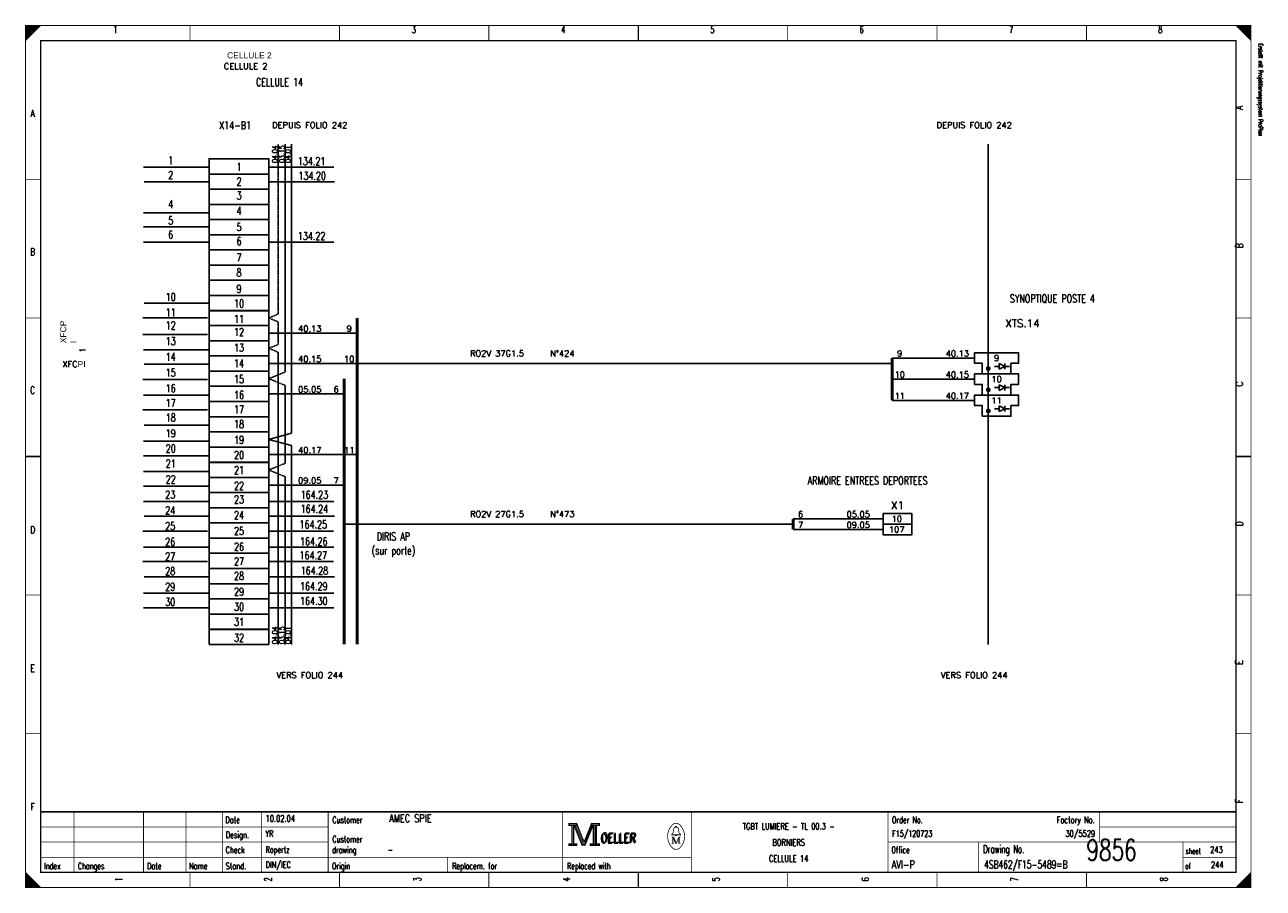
# Model space of a CAD drawing. Extents: x 0 to 409, y 0 to 285.
import ezdxf
from ezdxf.enums import TextEntityAlignment as Align

# ---------------------------------------------------------------- set-up
doc = ezdxf.new("R2010")
doc.units = 0
doc.header["$MEASUREMENT"] = 0
doc.linetypes.add('CONTINU', pattern=[0])
doc.linetypes.add('DISCONTINU', pattern=[0.15, 0.1, -0.05])
doc.layers.get('0').update_dxf_attribs({"color": 9, "linetype": 'CONTINUOUS'})
for name, color, linetype in [('POINTILLE', 5, 'DISCONTINU'), ('SCH-3', 3, 'CONTINU'), ('TEXTE', 3, 'CONTINUOUS'), ('TRAIFIN', 1, 'CONTINUOUS'), ('TRAIGROS', 2, 'CONTINUOUS'), ('TRAIMOY', 4, 'CONTINUOUS')]:
    doc.layers.add(name, color=color, linetype=linetype)
doc.styles.get("Standard").update_dxf_attribs({"font": 'romans.shx', "bigfont": 'TXT.shx'})

# ---------------------------------------------------------------- blocks, each defined once
blk = doc.blocks.new('BRND')
at = {"layer": 'TRAIFIN'}
for p, q in [((0.8, -5.47), (0.8, -3.59)), ((0.8, -3.59), (2.68, -4.53)), ((2.68, -5.47), (2.68, -3.59)), ((-0.73, -4.53), (0.8, -4.53)), ((2.68, -4.53), (0.8, -5.47)), ((2.68, -4.53), (4.27, -4.53))]:
    blk.add_line(p, q, dxfattribs=at)
at = {"layer": 'TRAIMOY'}
blk.add_lwpolyline([(-4.75, -7), (-4.75, -3.5), (-7.25, -3.5), (-7.25, 0), (7.25, 0), (7.25, -3.5), (4.75, -3.5), (4.75, -7)], close=True, dxfattribs=at)

msp = doc.modelspace()

# ---------------------------------------------------------------- linework, layer by layer
at = {"color": 0, "linetype": 'Continuous'}
for p, q in [((38.98, 238.14), (60.31, 238.14)), ((80.59, 238.14), (101.92, 238.14)), ((39.16, 233.3), (60.49, 233.3)), ((80.77, 233.3), (102.1, 233.3)), ((38.98, 223.09), (60.31, 223.09)), ((38.98, 218.42), (60.31, 218.42)), ((38.98, 213.4), (60.31, 213.4)), ((80.59, 213.4), (101.92, 213.4)), ((39.16, 193.24), (60.49, 193.24)), ((38.8, 188.39), (60.13, 188.39)), ((38.8, 182.84), (60.13, 182.84)), ((38.98, 177.82), (60.31, 177.82)), ((39.16, 172.98), (60.49, 172.98)), ((38.8, 167.96), (60.13, 167.96)), ((38.98, 162.77), (60.31, 162.77)), ((38.8, 157.93), (60.13, 157.93)), ((39.16, 152.91), (60.49, 152.91)), ((38.98, 147.53), (60.31, 147.53)), ((38.98, 142.7), (60.31, 142.7)), ((38.98, 137.54), (60.31, 137.54)), ((38.98, 132.74), (60.31, 132.74)), ((38.98, 127.62), (60.31, 127.62)), ((80.59, 127.62), (101.92, 127.62)), ((39.16, 122.78), (60.49, 122.78)), ((80.77, 122.78), (102.1, 122.78)), ((38.8, 117.77), (60.13, 117.77)), ((80.41, 117.77), (101.74, 117.77)), ((38.98, 112.57), (60.31, 112.57)), ((80.59, 112.57), (101.92, 112.57)), ((38.8, 107.73), (60.13, 107.73)), ((80.41, 107.73), (101.74, 107.73)), ((39.16, 102.71), (60.49, 102.71)), ((80.77, 102.71), (102.1, 102.71)), ((38.98, 97.34), (60.31, 97.34)), ((80.59, 97.34), (101.92, 97.34)), ((38.98, 92.5), (60.31, 92.5)), ((80.59, 92.5), (101.92, 92.5))]:
    msp.add_line(p, q, dxfattribs=at)
at = {"color": 0, "const_width": 0.25, "flags": 128}
for points in [[(0, 285), (5, 285), (0, 280), (0, 285)], [(0, 142.5), (0, 285), (405, 285), (405, 0), (0, 0), (0, 142.5)], [(0.25, 285), (0.25, 280.25), (0.5, 280.5), (0.5, 285), (0.75, 285), (0.75, 280.75), (1, 281), (1, 285), (1.25, 285), (1.25, 281.25), (1.5, 281.5), (1.5, 285), (1.75, 285), (1.75, 281.75), (2, 282)], [(2, 282), (2, 285), (2.25, 285), (2.25, 282.25), (2.5, 282.5), (2.5, 285), (2.75, 285), (2.75, 282.75), (3, 283), (3, 285), (3.25, 285), (3.25, 283.25), (3.5, 283.5), (3.5, 285), (3.75, 285)], [(3.75, 285), (3.75, 283.75), (4, 284), (4, 285), (4.25, 285), (4.25, 284.25), (4.5, 284.5), (4.5, 285), (4.75, 285), (4.75, 284.75)], [(400, 285), (405, 280), (404.75, 280.25), (404.75, 285), (404.5, 285), (404.5, 280.5), (404.25, 280.75), (404.25, 285), (404, 285), (404, 281), (403.75, 281.25), (403.75, 285), (403.5, 285), (403.5, 281.5), (403.25, 281.75)], [(401.5, 283.5), (401.5, 285), (401.25, 285), (401.25, 283.75), (401, 284), (401, 285), (400.75, 285), (400.75, 284.25), (400.5, 284.5), (400.5, 285), (400.25, 285), (400.25, 284.75)], [(403.25, 281.75), (403.25, 285), (403, 285), (403, 282), (402.75, 282.25), (402.75, 285), (402.5, 285), (402.5, 282.5), (402.25, 282.75), (402.25, 285), (402, 285), (402, 283), (401.75, 283.25), (401.75, 285), (401.5, 285)], [(179.5, 21.2), (179.5, 20.5), (180.5, 20.5), (180.5, 14.5), (179.5, 14.5), (179.5, 13.8), (182.2, 13.8), (182.2, 14.5), (181.2, 14.5), (181.2, 20.5), (182.2, 20.5), (182.2, 21.2), (179.5, 21.2)], [(180.7, 20.7), (180.7, 14.3), (181, 14.3), (181, 20.7)], [(181.2, 20.5), (183.9, 13.8), (184.9, 13.8), (187.6, 20.5)], [(181.8, 20.5), (184.2, 14.6), (184.6, 14.6)], [(182.2, 21.2), (184.6, 15.2), (187, 21.2)], [(182.2, 20.5), (184.4, 14.9), (184.7, 14.9)], [(184.6, 14.2), (184.9, 14.2), (187.4, 20.5)], [(184.6, 14.6), (184.8, 14.6), (187.2, 20.5)], [(187.6, 20.5), (187.6, 14.5), (186.6, 14.5), (186.6, 13.8), (187.1, 13.8)], [(187, 21.2), (187, 20.5), (188, 20.5), (188, 14.5), (187, 14.5), (187, 13.8), (189.7, 13.8), (189.7, 14.5), (188.7, 14.5), (188.7, 20.5), (189.7, 20.5), (189.7, 21.2), (187, 21.2)], [(187.8, 20.7), (187.8, 14.3), (188.3, 14.3), (188.3, 20.7), (188.5, 20.7), (188.5, 14.3)], [(214.8, 17.4), (213.5, 17.4), (213.5, 17.6), (214, 18), (214.3, 19.6)], [(213.9, 16.7), (213.9, 14.6), (213.5, 14.6)], [(213.9, 16.7), (214.8, 14.6), (215.1, 14.6)], [(214.8, 19.9), (214.8, 20.2), (215.2, 20.2), (215.2, 19.9)], [(215.2, 17.4), (216.5, 17.4), (216.5, 17.6), (216, 18), (215.7, 19.6)], [(0, 5), (0, 0), (5, 0), (0, 5), (0.25, 4.75), (0.25, 0), (0.5, 0), (0.5, 4.5), (0.75, 4.25), (0.75, 0), (1, 0), (1, 4), (1.25, 3.75), (1.25, 0), (1.5, 0)], [(404.75, 4.75), (404.75, 0), (404.5, 0), (404.5, 4.5), (404.25, 4.25), (404.25, 0), (404, 0), (404, 4), (403.75, 3.75), (403.75, 0), (403.5, 0), (403.5, 3.5), (403.25, 3.25), (403.25, 0), (403, 0)], [(1.5, 0), (1.5, 3.5), (1.75, 3.25), (1.75, 0), (2, 0), (2, 3), (2.25, 2.75), (2.25, 0), (2.5, 0), (2.5, 2.5), (2.75, 2.25), (2.75, 0), (3, 0), (3, 2), (3.25, 1.75)], [(3.25, 1.75), (3.25, 0), (3.5, 0), (3.5, 1.5), (3.75, 1.25), (3.75, 0), (4, 0), (4, 1), (4.25, 0.75), (4.25, 0), (4.5, 0), (4.5, 0.5), (4.75, 0.25)], [(401.25, 1.25), (401.25, 0), (401, 0), (401, 1), (400.75, 0.75), (400.75, 0), (400.5, 0), (400.5, 0.5), (400.25, 0.25), (400.25, 0)], [(403, 0), (403, 3), (402.75, 2.75), (402.75, 0), (402.5, 0), (402.5, 2.5), (402.25, 2.25), (402.25, 0), (402, 0), (402, 2), (401.75, 1.75), (401.75, 0), (401.5, 0), (401.5, 1.5), (401.25, 1.25)]]:
    msp.add_lwpolyline(points, dxfattribs=at)
at = {"color": 0, "flags": 128}
for points, const_width in [([(0, 285), (405, 285), (405, 0), (0, 0)], 0.25), ([(5, 280), (400, 280), (400, 5), (5, 5)], 0.5), ([(5, 280), (400, 280), (400, 5), (5, 5)], 0.25), ([(179.7, 21), (182, 21), (182, 20.7), (179.7, 20.7)], 0.25), ([(187.2, 21), (189.5, 21), (189.5, 20.7), (187.2, 20.7)], 0.25), ([(214.8, 17.4), (215.2, 17.4), (215.2, 17.1), (214.8, 17.1)], 0.25), ([(179.7, 14.3), (182, 14.3), (182, 14), (179.7, 14)], 0.25), ([(186.8, 14.3), (189.5, 14.3), (189.5, 14), (186.8, 14)], 0.25)]:
    msp.add_lwpolyline(points, close=True, dxfattribs=dict(at, const_width=const_width))
at = {"color": 0}
for points, const_width in [([(54.38, 285), (54.38, 280)], 0.25), ([(103.75, 285), (103.75, 280)], 0.25), ([(153.12, 285), (153.12, 280)], 0.25), ([(202.5, 280), (202.5, 285)], 0.5), ([(202.5, 285), (202.5, 280)], 0.25), ([(251.88, 285), (251.88, 280)], 0.25), ([(301.25, 285), (301.25, 280)], 0.25), ([(350.62, 285), (350.62, 280)], 0.25), ([(0, 234.17), (5, 234.17)], 0.25), ([(405, 234.17), (400, 234.17)], 0.25), ([(0, 188.33), (5, 188.33)], 0.25), ([(405, 188.33), (400, 188.33)], 0.25), ([(5, 142.5), (0, 142.5)], 0.5), ([(0, 142.5), (5, 142.5)], 0.25), ([(400, 142.5), (405, 142.5)], 0.5), ([(405, 142.5), (400, 142.5)], 0.25), ([(0, 96.67), (5, 96.67)], 0.25), ([(405, 96.67), (400, 96.67)], 0.25), ([(0, 50.83), (5, 50.83)], 0.25), ([(405, 50.83), (400, 50.83)], 0.25), ([(400, 25), (5, 25)], 0.5), ([(16, 5), (16, 25)], 0.25), ([(39, 5), (39, 25)], 0.25), ([(53, 5), (53, 25)], 0.25), ([(65, 25), (65, 5)], 0.25), ([(78, 25), (78, 5)], 0.25), ([(100, 25), (100, 5)], 0.25), ([(177.5, 25), (177.5, 5)], 0.25), ([(220, 25), (220, 5)], 0.25), ([(285, 25), (285, 5)], 0.25), ([(355, 25), (355, 15)], 0.25), ([(181.5, 20.5), (184, 14.2)], 0.25), ([(184.7, 14.9), (187, 20.6)], 0.25), ([(5, 20), (100, 20)], 0.25), ([(213.5, 16.7), (214.2, 16.7)], 0.25), ([(214.2, 16.7), (215.1, 14.6)], 0.25), ([(214.6, 19.9), (215.5, 19.9)], 0.25), ([(215.1, 14.6), (215.9, 16.7)], 0.25), ([(215.9, 14.6), (215.9, 16.7)], 0.25), ([(215.9, 16.7), (216.5, 16.7)], 0.25), ([(216.1, 16.7), (216.1, 14.6)], 0.25), ([(355, 20), (400, 20)], 0.25), ([(5, 15), (100, 15)], 0.25), ([(184, 14.2), (184.6, 14.2)], 0.25), ([(213.9, 14.6), (214.3, 14.6)], 0.25), ([(216.5, 14.6), (215.7, 14.6)], 0.25), ([(285, 15), (400, 15)], 0.25), ([(315, 15), (315, 5)], 0.25), ([(382.5, 15), (382.5, 5)], 0.25), ([(5, 10), (220, 10)], 0.25), ([(139.5, 10), (139.5, 5)], 0.25), ([(382.5, 10), (400, 10)], 0.25), ([(54.38, 0), (54.38, 5)], 0.25), ([(103.75, 0), (103.75, 5)], 0.25), ([(153.12, 0), (153.12, 5)], 0.25), ([(202.5, 5), (202.5, 0)], 0.5), ([(202.5, 0), (202.5, 5)], 0.25), ([(251.88, 0), (251.88, 5)], 0.25), ([(301.25, 0), (301.25, 5)], 0.25), ([(350.62, 0), (350.62, 5)], 0.25), ([(405, 5), (400, 0)], 0.25), ([(4.75, 0), (4.75, 0.25)], 0.25)]:
    msp.add_lwpolyline(points, dxfattribs=dict(at, const_width=const_width))
at = {"color": 0, "linetype": 'Continuous'}
for points in [[(60.66, 235.9), (60.66, 240.92), (80.38, 240.92), (80.38, 235.9)], [(60.66, 230.88), (60.66, 235.9), (80.38, 235.9), (80.38, 230.88)], [(60.66, 225.86), (60.66, 230.88), (80.38, 230.88), (80.38, 225.86)], [(60.66, 220.84), (60.66, 225.86), (80.38, 225.86), (80.38, 220.84)], [(60.66, 215.82), (60.66, 220.84), (80.38, 220.84), (80.38, 215.82)], [(60.66, 210.8), (60.66, 215.82), (80.38, 215.82), (80.38, 210.8)], [(60.66, 205.78), (60.66, 210.8), (80.38, 210.8), (80.38, 205.78)], [(60.66, 200.76), (60.66, 205.78), (80.38, 205.78), (80.38, 200.76)], [(60.66, 195.73), (60.66, 200.76), (80.38, 200.76), (80.38, 195.73)], [(60.66, 190.71), (60.66, 195.73), (80.38, 195.73), (80.38, 190.71)], [(60.66, 185.79), (60.66, 190.81), (80.38, 190.81), (80.38, 185.79)], [(60.66, 180.77), (60.66, 185.79), (80.38, 185.79), (80.38, 180.77)], [(60.66, 175.75), (60.66, 180.77), (80.38, 180.77), (80.38, 175.75)], [(60.66, 170.73), (60.66, 175.75), (80.38, 175.75), (80.38, 170.73)], [(60.66, 165.71), (60.66, 170.73), (80.38, 170.73), (80.38, 165.71)], [(60.66, 160.68), (60.66, 165.71), (80.38, 165.71), (80.38, 160.68)], [(60.66, 155.66), (60.66, 160.68), (80.38, 160.68), (80.38, 155.66)], [(60.66, 150.64), (60.66, 155.66), (80.38, 155.66), (80.38, 150.64)], [(60.66, 145.62), (60.66, 150.64), (80.38, 150.64), (80.38, 145.62)], [(60.66, 140.6), (60.66, 145.62), (80.38, 145.62), (80.38, 140.6)], [(60.66, 135.53), (60.66, 140.55), (80.38, 140.55), (80.38, 135.53)], [(60.66, 130.55), (60.66, 135.57), (80.38, 135.57), (80.38, 130.55)], [(60.66, 125.55), (60.66, 130.57), (80.38, 130.57), (80.38, 125.55)], [(60.66, 120.53), (60.66, 125.55), (80.38, 125.55), (80.38, 120.53)], [(60.66, 115.51), (60.66, 120.53), (80.38, 120.53), (80.38, 115.51)], [(60.66, 110.49), (60.66, 115.51), (80.38, 115.51), (80.38, 110.49)], [(60.66, 105.46), (60.66, 110.49), (80.38, 110.49), (80.38, 105.46)], [(60.66, 100.44), (60.66, 105.46), (80.38, 105.46), (80.38, 100.44)], [(60.66, 95.42), (60.66, 100.44), (80.38, 100.44), (80.38, 95.42)], [(60.66, 90.4), (60.66, 95.42), (80.38, 95.42), (80.38, 90.4)], [(60.66, 85.33), (60.66, 90.35), (80.38, 90.35), (80.38, 85.33)], [(60.66, 80.36), (60.66, 85.38), (80.38, 85.38), (80.38, 80.36)]]:
    msp.add_lwpolyline(points, close=True, dxfattribs=at)
at = {"color": 0, "const_width": 0.25, "flags": 128}
for points in [[(213.5, 20.39, 0.373815), (213.49, 13.43, 0.373815)], [(216.49, 20.4, 0.530775), (213.51, 20.41, 0.530775)], [(216.5, 13.4, 0.378582), (216.46, 20.44, 0.378582)], [(214.6, 19.9, 0.414214), (214.3, 19.6, 0.414214)], [(215.7, 19.6, 0.414214), (215.4, 19.9, 0.414214)], [(213.5, 13.4, 0.532213), (216.49, 13.39, 0.532213)]]:
    msp.add_lwpolyline(points, format="xyb", dxfattribs=at)
at = {"layer": 'POINTILLE', "color": 0, "const_width": 0.5}
for points in [[(286.41, 173.24), (109.63, 173.24)], [(253.66, 120.13), (105.3, 120.13)]]:
    msp.add_lwpolyline(points, dxfattribs=at)
at = {"layer": 'TRAIFIN', "color": 0, "linetype": 'DISCONTINU'}
for p, q in [((83.53, 245.8), (83.53, 189.59)), ((83.53, 189.59), (80.38, 188.3)), ((83.53, 187.02), (80.38, 188.3)), ((83.53, 187.02), (83.53, 179.55)), ((83.53, 179.55), (80.38, 178.26)), ((83.53, 176.97), (80.38, 178.26)), ((85.83, 170.45), (80.38, 168.22)), ((85.83, 165.99), (80.38, 168.22)), ((85.83, 140.27), (80.38, 138.04)), ((85.83, 135.81), (80.38, 138.04))]:
    msp.add_line(p, q, dxfattribs=at)
at = {"layer": 'TRAIFIN', "color": 0}
for p, q in [((85.83, 170.45), (85.83, 245.8)), ((87.91, 150.17), (87.91, 245.8)), ((87.91, 150.17), (87.91, 215.86)), ((109.63, 183.28), (80.38, 183.28)), ((83.53, 80.37), (83.53, 176.97)), ((109.63, 173.24), (80.38, 173.24)), ((313.66, 175.06), (286.41, 175.06)), ((313.66, 168.06), (286.41, 168.06)), ((85.83, 140.27), (85.83, 165.99)), ((105.3, 163.19), (80.38, 163.19)), ((313.66, 161.06), (286.41, 161.06)), ((87.91, 150.17), (80.38, 148.13)), ((87.91, 146.09), (80.38, 148.13)), ((87.91, 80.39), (87.91, 146.09)), ((87.91, 80.39), (87.91, 146.09)), ((109.63, 143.11), (80.38, 143.11)), ((85.83, 80.37), (85.83, 135.81)), ((105.3, 133.06), (80.38, 133.06)), ((283.41, 121.88), (253.66, 121.88)), ((283.41, 118.38), (253.66, 118.38))]:
    msp.add_line(p, q, dxfattribs=at)
at = {"layer": 'TRAIFIN', "color": 0, "const_width": 0.72}
for points in [[(317.72, 171.56, 1), (318.6, 171.56, 1)], [(317.72, 164.56, 1), (318.6, 164.56, 1)], [(317.72, 157.56, 1), (318.6, 157.56, 1)]]:
    msp.add_lwpolyline(points, format="xyb", close=True, dxfattribs=at)
at = {"layer": 'TRAIGROS', "color": 0}
msp.add_line((318.16, 245.8), (318.16, 80.36), dxfattribs=at)
at = {"layer": 'TRAIGROS', "color": 0, "const_width": 1}
for points in [[(109.63, 188.3), (109.63, 80.36)], [(286.41, 175.06), (286.41, 161.06)], [(105.3, 168.22), (105.3, 80.39)], [(253.66, 121.88), (253.66, 118.38)]]:
    msp.add_lwpolyline(points, dxfattribs=at)
at = {"layer": 'TRAIMOY', "color": 0}
for points in [[(283.41, 123.63), (292.91, 123.63), (292.91, 120.13), (283.41, 120.13)], [(283.41, 120.13), (292.91, 120.13), (292.91, 116.63), (283.41, 116.63)]]:
    msp.add_lwpolyline(points, close=True, dxfattribs=at)

# ---------------------------------------------------------------- block references
at = {"layer": 'SCH-3', "color": 0}
for p in [(320.91, 176.81), (320.91, 169.81), (320.91, 162.81)]:
    msp.add_blockref('BRND', p, dxfattribs=at)

# ---------------------------------------------------------------- texts
at = {"color": 0}
for s, height, width, p in [('1', 2.38, 0.672, (29.65, 284.86)), ('3', 2.38, 0.672, (128.32, 284.86)), ('4', 2.38, 0.672, (177.66, 284.86)), ('5', 2.38, 0.672, (226.99, 284.86)), ('6', 2.38, 0.672, (276.32, 284.86)), ('7', 2.38, 0.672, (325.66, 284.86)), ('8', 2.38, 0.672, (374.99, 284.86)), ('CELLULE 14', 2.619, 0.736, (83.93, 267.6)), ('A', 2.38, 0.76, (2.33, 257.17)), ('X14-B1', 2.619, 0.736, (69.25, 253.3)), ('1', 2.62, 0.736, (47.97, 241.72)), ('134.21', 2.619, 0.736, (94.55, 241.45)), ('1', 2.62, 0.736, (70.57, 239.57)), ('2', 2.62, 0.736, (47.97, 236.88)), ('2', 2.62, 0.736, (70.57, 234.73)), ('134.20', 2.619, 0.736, (94.73, 236.61)), ('3', 2.62, 0.736, (70.57, 230.07)), ('4', 2.62, 0.736, (47.97, 227.21)), ('5', 2.62, 0.736, (47.97, 221.83)), ('4', 2.62, 0.736, (70.57, 225.05)), ('6', 2.62, 0.736, (47.97, 217.16)), ('5', 2.62, 0.736, (70.57, 219.68)), ('6', 2.62, 0.736, (70.57, 215.01)), ('134.22', 2.619, 0.736, (94.55, 216.71)), ('B', 2.38, 0.76, (2.33, 211.39)), ('7', 2.62, 0.736, (70.57, 209.63)), ('8', 2.62, 0.736, (70.57, 204.62)), ('10', 2.619, 0.736, (47.97, 196.55)), ('9', 2.62, 0.736, (70.57, 199.24)), ('10', 2.619, 0.736, (70.57, 194.4)), ('SYNOPTIQUE POSTE 4', 2.6194, 0.736, (339.34, 196.04)), ('11', 2.619, 0.736, (47.97, 191.43)), ('11', 2.619, 0.736, (70.57, 189.28)), ('12', 2.619, 0.736, (47.97, 187.13)), ('12', 2.619, 0.736, (70.57, 184.98)), ('13', 2.619, 0.736, (47.97, 181.94)), ('14', 2.619, 0.736, (47.97, 176.74)), ('13', 2.619, 0.736, (70.57, 179.79)), ('14', 2.619, 0.736, (70.57, 174.59)), ('15', 2.619, 0.736, (47.97, 171.54)), ('15', 2.619, 0.736, (70.57, 169.39)), ('C', 2.38, 0.76, (2.33, 165.61)), ('16', 2.619, 0.736, (47.97, 166.35)), ('16', 2.619, 0.736, (70.57, 164.19)), ('17', 2.619, 0.736, (47.97, 161.51)), ('18', 2.619, 0.736, (47.97, 156.67)), ('17', 2.619, 0.736, (70.57, 159.36)), ('19', 2.619, 0.736, (47.97, 151.47)), ('18', 2.619, 0.736, (70.57, 154.52)), ('19', 2.619, 0.736, (70.57, 149.32)), ('20', 2.619, 0.736, (47.97, 146.45)), ('20', 2.619, 0.736, (70.57, 144.3)), ('21', 2.619, 0.736, (47.97, 141.48)), ('21', 2.619, 0.736, (70.57, 139.33)), ('22', 2.619, 0.736, (47.97, 136.24)), ('ARMOIRE ENTREES DEPORTEES', 2.6194, 0.736, (278.27, 135.86)), ('23', 2.619, 0.736, (47.8, 131.2)), ('22', 2.619, 0.736, (70.57, 134.09)), ('164.23', 2.619, 0.736, (95.45, 131.16)), ('23', 2.619, 0.736, (70.57, 129.59)), ('24', 2.619, 0.736, (47.8, 126)), ('24', 2.619, 0.736, (70.57, 124.39)), ('164.24', 2.619, 0.736, (95.45, 126.5)), ('D', 2.38, 0.76, (2.33, 119.47)), ('25', 2.619, 0.736, (47.8, 120.81)), ('25', 2.619, 0.736, (70.57, 119.19)), ('164.25', 2.619, 0.736, (95.09, 121.34)), ('26', 2.619, 0.736, (47.8, 115.61)), ('164.26', 2.619, 0.736, (95.27, 115.74)), ('DIRIS AP', 2.619, 0.736, (121.56, 117.37)), ('27', 2.619, 0.736, (47.8, 110.77)), ('26', 2.619, 0.736, (70.57, 114)), ('164.27', 2.619, 0.736, (95.09, 111.12)), ('(sur porte)', 2.6194, 0.736, (121.56, 112.71)), ('27', 2.619, 0.736, (70.57, 109.16)), ('28', 2.619, 0.736, (47.8, 105.93)), ('28', 2.619, 0.736, (70.57, 104.32)), ('164.28', 2.619, 0.736, (95.45, 106.06)), ('29', 2.619, 0.736, (47.8, 100.74)), ('29', 2.619, 0.736, (70.57, 99.12)), ('164.29', 2.619, 0.736, (95.27, 100.9)), ('30', 2.619, 0.736, (47.8, 95.72)), ('30', 2.619, 0.736, (70.57, 94.11)), ('164.30', 2.619, 0.736, (95.27, 96.02)), ('31', 2.619, 0.736, (70.57, 89.13)), ('32', 2.619, 0.736, (70.57, 83.89)), ('E', 2.38, 0.76, (2.33, 73.68)), ('F', 2.38, 0.76, (2.33, 27.9)), ('TGBT LUMIERE - TL 00.3 -', 2.1431, 0.7536, (252.19, 21.3)), ('BORNIERS', 2.143, 0.76, (252.19, 15.97)), ('CELLULE 14', 2.143, 0.681231, (252.19, 10.65))]:
    msp.add_text(s, height=height, dxfattribs=dict(at, width=width)).set_placement(p, align=Align.TOP_CENTER)
at = {"color": 0, "width": 0.622634}
msp.add_text('Erstellt mit Projektierungssystem ProPlan', height=1.4287, rotation=270, dxfattribs=at).set_placement((407.02, 279.06), align=Align.BOTTOM_LEFT)
at = {"color": 0, "width": 0.76}
for s, p in [('A', (399.91, 257.17)), ('B', (399.91, 211.39)), ('C', (399.92, 165.61)), ('D', (399.92, 119.47)), ('E', (399.91, 73.68)), ('F', (399.91, 27.9))]:
    msp.add_text(s, height=2.38, rotation=90, dxfattribs=at).set_placement(p, align=Align.TOP_LEFT)
at = {"color": 0}
for s, height, width, p in [('04.04', 1.676, 0.736, (81.55, 242.48)), ('03.15', 1.676, 0.736, (83.86, 242.48)), ('04.01', 1.676, 0.736, (85.94, 242.48)), ('04.04', 1.676, 0.736, (81.55, 83.43)), ('03.15', 1.676, 0.736, (83.86, 83.43)), ('04.01', 1.676, 0.736, (85.94, 83.43)), ('1', 2.38, 0.672, (29.65, 2.7)), ('2', 2.38, 0.672, (78.99, 2.7)), ('3', 2.38, 0.672, (128.32, 2.7)), ('4', 2.38, 0.672, (177.66, 2.7)), ('5', 2.38, 0.672, (226.99, 2.7)), ('6', 2.38, 0.672, (276.32, 2.7)), ('7', 2.38, 0.672, (325.66, 2.7)), ('8', 2.38, 0.672, (374.99, 2.7))]:
    msp.add_text(s, height=height, rotation=90, dxfattribs=dict(at, width=width)).set_placement(p, align=Align.TOP_CENTER)
for s, height, width, p in [('Date', 2.143, 0.64, (66.05, 23.42)), ('Customer', 2.143, 0.62, (101.4, 23.42)), ('Order No.', 2.143, 0.656889, (286.33, 23.42)), ('Design.', 2.143, 0.636571, (66.19, 18.46)), ('Customer', 2.143, 0.62, (101.4, 17.04)), ('OELLER', 3.096, 0.76, (189.96, 17.75)), ('OELLER', 3.096, 0.76, (189.96, 17.75)), ('OELLER', 3.096, 0.76, (190.32, 18.1)), ('Check', 2.143, 0.632, (66.12, 13.49)), ('drawing', 2.143, 0.6, (101.33, 13.49)), ('Office', 2.143, 0.626667, (286.15, 13.49)), ('Drawing No.', 2.6194, 0.646545, (316.43, 13.98)), ('sheet', 1.905, 0.6, (383.38, 12.99)), ('Index', 2.143, 0.632, (6.09, 8.16)), ('Changes', 2.143, 0.622857, (17.26, 8.16)), ('Stand.', 2.143, 0.642667, (66.12, 8.16)), ('Origin', 2.143, 0.626667, (101.27, 8.16)), ('Replacem. for', 2.1431, 0.627077, (140.97, 8.16)), ('Replaced with', 2.1431, 0.619692, (178.95, 8.16)), ('of', 1.905, 0.6, (383.23, 8.02)), ('Date', 2.143, 0.64, (40.15, 8.16)), ('Name', 2.143, 0.64, (54.04, 8.16))]:
    msp.add_text(s, height=height, dxfattribs=dict(at, width=width)).set_placement(p, align=Align.TOP_LEFT)
for s, height, width, p in [('10.02.04', 2.143, 0.678, (79.34, 21.08)), ('AMEC SPIE', 2.619, 0.752889, (120.16, 20.77)), ('YR', 2.143, 0.626667, (79.27, 16.11)), ('F15/120723', 2.143, 0.6832, (286.39, 16.11)), ('Ropertz', 2.143, 0.622857, (79.32, 10.79)), ('-', 2.14, 0.696, (119.65, 10.79)), ('9856', 7, 0.6928, (350.58, 6.78)), ('243', 2.143, 0.672, (391.5, 10.79)), ('DIN/IEC', 2.143, 0.750857, (79.35, 5.82)), ('AVI-P', 2.619, 0.7472, (286.24, 5.51)), ('4SB462/F15-5489=B', 2.6194, 0.6928, (316.79, 5.51)), ('244', 2.143, 0.672, (391.77, 5.82))]:
    msp.add_text(s, height=height, dxfattribs=dict(at, width=width)).set_placement(p, align=Align.BOTTOM_LEFT)
at = {"color": 0, "width": 0.646545}
msp.add_text('Factory No.', height=2.1431, dxfattribs=at).set_placement((353.35, 23.42), align=Align.TOP_RIGHT)
at = {"color": 0, "width": 0.675429}
msp.add_text('30/5529', height=2.143, dxfattribs=at).set_placement((353.46, 16.11), align=Align.BOTTOM_RIGHT)
at = {"linetype": 'Continuous', "char_height": 2, "attachment_point": 1}
for s, insert, width in [('{\\fArial|b0|i0|c0|p34;CELLULE 2}', (66.61, 276.14), 67.0761), ('CELLULE 2', (65.54, 272.55), 64.2066), ('XFC{\\fArial|b0|i0|c0|p34;PI}', (12.17, 174.04), 3.7664)]:
    msp.add_mtext(s, dxfattribs=dict(at, insert=insert, width=width))
at = {"linetype": 'Continuous', "char_height": 2, "attachment_point": 1, "rotation": 90}
for s, insert, width in [('{\\fArial|b0|i0|c0|p34;XFCP\\PI}', (11.45, 179.96), 3.7664), ('1', (17.84, 176.83), 3.9457)]:
    msp.add_mtext(s, dxfattribs=dict(at, insert=insert, width=width))
at = {"layer": 'TEXTE', "color": 0}
for s, p in [('DEPUIS FOLIO 242', (93.93, 252.08)), ('DEPUIS FOLIO 242', (313.51, 252.08)), ('40.13', (93.93, 184.78)), ('9', (106.96, 184.78)), ('40.15', (93.93, 174.74)), ('10', (106.96, 174.74)), ('9', (288.88, 176.56)), ('40.13', (307.94, 176.56)), ('9', (320.91, 175.06)), ('10', (288.88, 169.56)), ('40.15', (307.94, 169.56)), ('10', (320.91, 168.06)), ('05.05', (93.93, 164.69)), ('6', (102.64, 164.69)), ('11', (288.88, 162.56)), ('40.17', (307.94, 162.56)), ('11', (320.91, 161.06)), ('40.17', (93.93, 144.61)), ('11', (106.96, 144.61)), ('09.05', (93.93, 134.56)), ('7', (102.64, 134.56)), ('6', (256.13, 123.38)), ('05.05', (275.19, 123.38)), ('10', (287.91, 121.88)), ('7', (256.13, 119.88)), ('09.05', (275.19, 119.88)), ('107', (287.91, 118.38)), ('VERS FOLIO 244', (93.93, 70.21)), ('VERS FOLIO 244', (313.51, 70.21))]:
    msp.add_text(s, height=2, dxfattribs=at).set_placement(p, align=Align.MIDDLE)
for s, p in [('XTS.14', (329.45, 185.3)), ('X1', (288.16, 125.12))]:
    msp.add_text(s, height=2.5, dxfattribs=at).set_placement(p, align=Align.CENTER)
for s, p in [('RO2V 37G1.5', (146.9, 175.59)), ('N°424', (173.36, 175.59)), ('RO2V 27G1.5', (146.9, 122.48)), ('N°473', (173.36, 122.48))]:
    msp.add_text(s, height=2, dxfattribs=at).set_placement(p)

doc.saveas('drawing.dxf')
